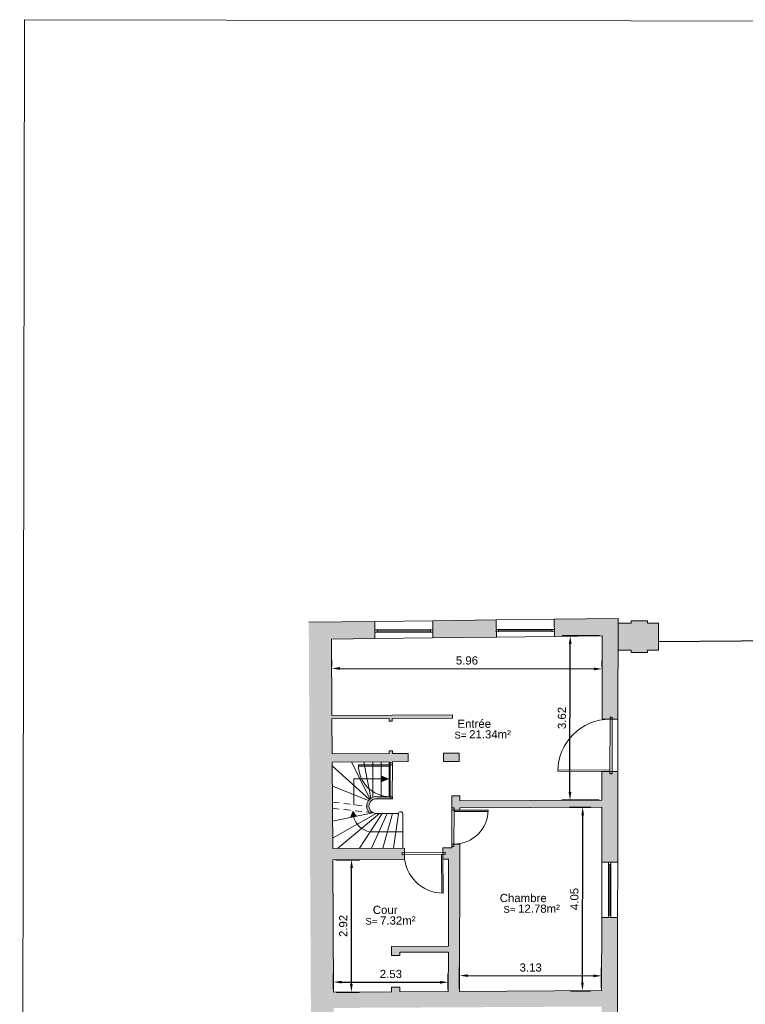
# Model space of a CAD drawing. Header units: metres. Extents: x -40 to 52, y -191 to 168.
# Tile 15 of 32: x -39 to -23, y -77 to -55. Entities that reach past the tile are written whole.
import ezdxf
from ezdxf.enums import TextEntityAlignment as Align

# ---------------------------------------------------------------- set-up
doc = ezdxf.new("R2010")
doc.units = ezdxf.units.M
doc.header["$LTSCALE"] = 2
doc.linetypes.add('Chemin', pattern=[0.5, 0.3, -0.2])
for name, color, linetype, lineweight in [('Cotation', 8, 'Continuous', 13), ('Escalier', 8, 'Continuous', 18), ('Etiq_Affectation', 7, 'Continuous', 18), ('Etiq_Surface', 7, 'Continuous', 18), ('Etiquette', 6, 'Continuous', 18), ('Hachures', 8, 'Continuous', 9), ('Menuiserie', 1, 'Continuous', 18), ('Menuiserie_cps', 7, 'Continuous', 18), ('Mur_coupe', 7, 'Continuous', 18), ('Mur_vu', 8, 'Continuous', 18)]:
    doc.layers.add(name, color=color, linetype=linetype, lineweight=lineweight)
for name, color, linetype, lineweight, plot in [('Etiq_Adresse', 6, 'Continuous', 18, False), ('Etiq_Mesure_ou_non', 6, 'Continuous', 18, False), ('Etiq_Num_appart', 6, 'Continuous', 18, False), ('Etiq_Num_lot', 6, 'Continuous', 18, False), ('Etiq_Typologie', 6, 'Continuous', 18, False), ('Menuiserie_seuil', 8, 'Continuous', 18, False)]:
    doc.layers.add(name, color=color, linetype=linetype, lineweight=lineweight, plot=plot)
doc.layers.add('Ferronneries', color=34, linetype='Continuous')
doc.styles.get("Standard").update_dxf_attribs({"font": 'arial.ttf'})
doc.dimstyles.get("Standard").update_dxf_attribs({"dimtxt": 0.18, "dimasz": 0.18, "dimexe": 0.18, "dimexo": 0.0625, "dimgap": 0.09, "dimtad": 1, "dimzin": 0, "dimdsep": 46, "dimtxsty": 'Standard', "dimcen": 0.09, "dimadec": 0, "dimazin": 0, "dimtfac": 1, "dimtdec": 4, "dimtofl": 0, "dimtmove": 0, "dimatfit": 3, "dimfxl": 0, "dimtolj": 1, "dimtzin": 0, "dimarcsym": 0})

# ---------------------------------------------------------------- blocks, each defined once
blk = doc.blocks.new('Porte_Simple_Droite_70')
at = {"layer": 'Menuiserie_cps', "color": 1, "lineweight": 9}
for points in [[(0, 0), (0, 0.7)], [(0.03, 0.7), (0.03, 0), (0, 0)]]:
    blk.add_lwpolyline(points, dxfattribs=at)
at = {"layer": 'Menuiserie_cps', "lineweight": 9}
blk.add_arc((0, 0), 0.7, 0, 90, dxfattribs=at)
at = {"layer": 'Menuiserie_seuil'}
blk.add_lwpolyline([(-0.05, 0), (0.75, 0), (0.75, -0.05), (-0.05, -0.05)], close=True, dxfattribs=at)
blk = doc.blocks.new('Porte_Simple_Droite_75')
at = {"layer": 'Menuiserie_cps', "color": 1, "lineweight": 9}
for points in [[(0, 0), (0, 0.75)], [(0.03, 0.75), (0.03, 0), (0, 0)]]:
    blk.add_lwpolyline(points, dxfattribs=at)
at = {"layer": 'Menuiserie_cps', "lineweight": 9}
blk.add_arc((0, 0), 0.75, 0, 90, dxfattribs=at)
at = {"layer": 'Menuiserie_seuil'}
blk.add_lwpolyline([(-0.05, 0), (0.8, 0), (0.8, -0.05), (-0.05, -0.05)], close=True, dxfattribs=at)
blk = doc.blocks.new('Porte_Simple_Droite_85')
at = {"layer": 'Menuiserie_cps', "color": 1, "lineweight": 9}
for points in [[(0, 0), (0, 0.85)], [(0.03, 0.85), (0.03, 0), (0, 0)]]:
    blk.add_lwpolyline(points, dxfattribs=at)
at = {"layer": 'Menuiserie_cps', "lineweight": 9}
blk.add_arc((0, 0), 0.85, 0, 90, dxfattribs=at)
at = {"layer": 'Menuiserie_seuil'}
blk.add_lwpolyline([(-0.05, 0), (0.9, 0), (0.9, -0.05), (-0.05, -0.05)], close=True, dxfattribs=at)
blk = doc.blocks.new('Fenetre_128')
blk.add_lwpolyline([(0.05, 0.05), (0.05, 0), (0, 0), (0, 0.05), (1.28, 0.05), (1.28, 0), (1.23, 0), (1.23, 0.05), (1.23, 0.025), (0.05, 0.025), (0.05, 0), (1.23, 0)])
blk = doc.blocks.new('Porte_Simple_Droite_115')
at = {"layer": 'Menuiserie_cps', "color": 1, "lineweight": 9}
for points in [[(0, 0), (0, 1.15)], [(0.03, 1.15), (0.03, 0), (0, 0)]]:
    blk.add_lwpolyline(points, dxfattribs=at)
at = {"layer": 'Menuiserie_cps', "lineweight": 9}
blk.add_arc((0, 0), 1.15, 0, 90, dxfattribs=at)
at = {"layer": 'Menuiserie_seuil'}
blk.add_lwpolyline([(-0.05, 0), (1.2, 0), (1.2, -0.05), (-0.05, -0.05)], close=True, dxfattribs=at)
blk = doc.blocks.new('Fenetre_122')
blk.add_lwpolyline([(0.05, 0.05), (0.05, 0), (0, 0), (0, 0.05), (1.22, 0.05), (1.22, 0), (1.17, 0), (1.17, 0.05), (1.17, 0.025), (0.05, 0.025), (0.05, 0), (1.17, 0)])
blk = doc.blocks.new('Etiquette_Copro')
at = {"layer": 'Etiq_Adresse'}
blk.add_attdef('ADRESSE', text='', height=0.16, rotation=360, dxfattribs=at).set_placement((0.003, -0.655), align=Align.CENTER)
at = {"layer": 'Etiq_Affectation'}
blk.add_attdef('AFFECTATION', text='', height=0.16, rotation=360, dxfattribs=at).set_placement((0, 0), align=Align.CENTER)
at = {"layer": 'Etiq_Mesure_ou_non'}
blk.add_attdef('MESURE', text='', height=0.16, rotation=360, dxfattribs=at).set_placement((0, 0.686), align=Align.CENTER)
at = {"layer": 'Etiq_Num_appart'}
blk.add_attdef('NUMERO_APPARTEMENT', text='', height=0.16, rotation=360, dxfattribs=at).set_placement((0.003, -0.455), align=Align.CENTER)
at = {"layer": 'Etiq_Num_lot', "width": 0.7}
blk.add_attdef('NUMERO_LOT', text='', height=0.4, rotation=360, dxfattribs=at).set_placement((0, 0.227), align=Align.CENTER)
at = {"layer": 'Etiq_Surface'}
blk.add_text('S=', height=0.15, rotation=360, dxfattribs=at).set_placement((-0.435, -0.237))
blk.add_attdef('SURFACE', text='', height=0.15, rotation=360, dxfattribs=at).set_placement((-0.112, -0.287), align=Align.BOTTOM_LEFT)
at = {"layer": 'Etiq_Typologie'}
blk.add_attdef('TYPOLOGIE', text='', height=0.16, rotation=360, dxfattribs=at).set_placement((0.003, -0.855), align=Align.CENTER)
blk = doc.blocks.new('*D144')
at = {"layer": 'Cotation', "color": 0, "linetype": 'ByBlock', "lineweight": -2, "transparency": 16777216}
for p, q in [((-29.787, -76.826), (-29.787, -76.36)), ((-26.657, -76.809), (-26.656, -76.365)), ((-29.607, -76.54), (-26.836, -76.545))]:
    blk.add_line(p, q, dxfattribs=at)
at = {"layer": 'Cotation', "color": 0, "transparency": 16777216}
for points in [[(-29.607, -76.51), (-29.607, -76.57), (-29.787, -76.54)], [(-26.836, -76.515), (-26.836, -76.575), (-26.656, -76.545)]]:
    blk.add_solid(points, dxfattribs=at)
at = {"layer": 'Defpoints', "color": 0, "transparency": 16777216}
for p in [(-26.656, -76.545), (-29.788, -76.889), (-26.657, -76.872)]:
    blk.add_point(p, dxfattribs=at)
at = {"layer": 'Cotation', "color": 11, "transparency": 16777216, "insert": (-28.221, -76.363), "char_height": 0.18, "attachment_point": 5, "rotation": 359.9026}
blk.add_mtext('\\A1;3.13', dxfattribs=at)
blk = doc.blocks.new('*D145')
at = {"layer": 'Cotation', "color": 0, "linetype": 'ByBlock', "lineweight": -2, "transparency": 16777216}
for p, q in [((-27.363, -72.826), (-26.894, -72.827)), ((-27.08, -76.696), (-27.074, -73.006)), ((-27.34, -76.876), (-26.901, -76.876))]:
    blk.add_line(p, q, dxfattribs=at)
at = {"layer": 'Cotation', "color": 0, "transparency": 16777216}
for points in [[(-27.104, -73.006), (-27.044, -73.006), (-27.074, -72.826)], [(-27.11, -76.696), (-27.05, -76.696), (-27.081, -76.876)]]:
    blk.add_solid(points, dxfattribs=at)
at = {"layer": 'Defpoints', "color": 0, "transparency": 16777216}
for p in [(-27.425, -72.826), (-27.074, -72.826), (-27.403, -76.876)]:
    blk.add_point(p, dxfattribs=at)
at = {"layer": 'Cotation', "color": 11, "transparency": 16777216, "insert": (-27.257, -74.851), "char_height": 0.18, "attachment_point": 5, "rotation": 89.9026}
blk.add_mtext('\\A1;4.05', dxfattribs=at)
blk = doc.blocks.new('*D146')
at = {"layer": 'Cotation', "color": 0, "linetype": 'ByBlock', "lineweight": -2, "transparency": 16777216}
for p, q in [((-32.522, -73.984), (-31.99, -73.985)), ((-32.175, -76.725), (-32.17, -74.165)), ((-32.506, -76.904), (-31.995, -76.905))]:
    blk.add_line(p, q, dxfattribs=at)
at = {"layer": 'Cotation', "color": 0, "transparency": 16777216}
for points in [[(-32.2, -74.165), (-32.14, -74.165), (-32.17, -73.985)], [(-32.205, -76.725), (-32.145, -76.725), (-32.175, -76.905)]]:
    blk.add_solid(points, dxfattribs=at)
at = {"layer": 'Defpoints', "color": 0, "transparency": 16777216}
for p in [(-32.585, -73.984), (-32.17, -73.985), (-32.569, -76.904)]:
    blk.add_point(p, dxfattribs=at)
at = {"layer": 'Cotation', "color": 11, "transparency": 16777216, "insert": (-32.353, -75.445), "char_height": 0.18, "attachment_point": 5, "rotation": 89.9026}
blk.add_mtext('\\A1;2.92', dxfattribs=at)
blk = doc.blocks.new('*D147')
at = {"layer": 'Cotation', "color": 0, "linetype": 'ByBlock', "lineweight": -2, "transparency": 16777216}
for p, q in [((-32.569, -76.842), (-32.568, -76.503)), ((-30.037, -76.846), (-30.037, -76.508)), ((-32.388, -76.684), (-30.217, -76.687))]:
    blk.add_line(p, q, dxfattribs=at)
at = {"layer": 'Cotation', "color": 0, "transparency": 16777216}
for points in [[(-32.388, -76.654), (-32.389, -76.714), (-32.568, -76.683)], [(-30.217, -76.657), (-30.217, -76.717), (-30.037, -76.688)]]:
    blk.add_solid(points, dxfattribs=at)
at = {"layer": 'Defpoints', "color": 0, "transparency": 16777216}
for p in [(-30.037, -76.688), (-32.569, -76.904), (-30.038, -76.908)]:
    blk.add_point(p, dxfattribs=at)
at = {"layer": 'Cotation', "color": 11, "transparency": 16777216, "insert": (-31.303, -76.505), "char_height": 0.18, "attachment_point": 5, "rotation": 359.9026}
blk.add_mtext('\\A1;2.53', dxfattribs=at)
blk = doc.blocks.new('*D148')
at = {"layer": 'Cotation', "color": 0, "linetype": 'ByBlock', "lineweight": -2, "transparency": 16777216}
for p, q in [((-26.706, -69.049), (-27.529, -69.048)), ((-27.355, -72.49), (-27.349, -69.228)), ((-26.712, -72.671), (-27.535, -72.67))]:
    blk.add_line(p, q, dxfattribs=at)
at = {"layer": 'Cotation', "color": 0, "transparency": 16777216}
for points in [[(-27.379, -69.228), (-27.319, -69.228), (-27.349, -69.048)], [(-27.385, -72.49), (-27.325, -72.49), (-27.355, -72.67)]]:
    blk.add_solid(points, dxfattribs=at)
at = {"layer": 'Defpoints', "color": 0, "transparency": 16777216}
for p in [(-27.349, -69.048), (-26.643, -69.049), (-26.65, -72.672)]:
    blk.add_point(p, dxfattribs=at)
at = {"layer": 'Cotation', "color": 11, "transparency": 16777216, "insert": (-27.532, -70.859), "char_height": 0.18, "attachment_point": 5, "rotation": 89.9026}
blk.add_mtext('\\A1;3.62', dxfattribs=at)
blk = doc.blocks.new('*D149')
at = {"layer": 'Cotation', "color": 0, "linetype": 'ByBlock', "lineweight": -2, "transparency": 16777216}
for p, q in [((-32.608, -69.718), (-32.608, -69.586)), ((-26.645, -69.728), (-26.644, -69.596)), ((-32.428, -69.766), (-26.825, -69.776))]:
    blk.add_line(p, q, dxfattribs=at)
at = {"layer": 'Cotation', "color": 0, "transparency": 16777216}
for points in [[(-32.428, -69.736), (-32.428, -69.796), (-32.608, -69.766)], [(-26.825, -69.746), (-26.825, -69.806), (-26.645, -69.776)]]:
    blk.add_solid(points, dxfattribs=at)
at = {"layer": 'Defpoints', "color": 0, "transparency": 16777216}
for p in [(-32.608, -69.781), (-26.645, -69.776), (-26.645, -69.791)]:
    blk.add_point(p, dxfattribs=at)
at = {"layer": 'Cotation', "color": 11, "transparency": 16777216, "insert": (-29.626, -69.591), "char_height": 0.18, "attachment_point": 5, "rotation": 359.9026}
blk.add_mtext('\\A1;5.96', dxfattribs=at)

msp = doc.modelspace()

# ---------------------------------------------------------------- hatches: boundary and pattern name
at = {"layer": 'Hachures'}
h = msp.add_hatch(color=256, dxfattribs=at)
h.dxf.hatch_style = 1
h.paths.add_polyline_path([(-30.011, -80.86), (-32.547, -80.874), (-32.567, -77.254), (-26.657, -77.222), (-26.659, -78.197), (-26.309, -78.197), (-26.304, -75.257), (-26.654, -75.257), (-26.657, -76.872), (-29.788, -76.889), (-29.782, -73.639), (-29.962, -73.64), (-29.962, -73.72), (-30.155, -73.721), (-30.155, -73.971), (-30.033, -73.97), (-30.036, -75.89), (-31.286, -75.897), (-31.286, -76.097), (-31.106, -76.096), (-31.106, -76.026), (-30.036, -76.02), (-30.038, -76.89), (-31.108, -76.896), (-31.107, -76.796), (-31.287, -76.797), (-31.288, -76.897), (-32.569, -76.904), (-32.585, -73.984), (-31.005, -73.976), (-31.005, -73.726), (-32.586, -73.734), (-32.597, -71.831), (-31.34, -71.824), (-31.34, -71.894), (-31.27, -71.894), (-31.27, -71.824), (-30.919, -71.822), (-30.92, -71.642), (-31.27, -71.644), (-31.27, -71.584), (-31.34, -71.584), (-31.34, -71.644), (-32.598, -71.651), (-32.602, -70.875), (-31.344, -70.869), (-31.344, -70.929), (-31.274, -70.928), (-31.274, -70.868), (-29.947, -70.861), (-29.947, -70.791), (-32.602, -70.805), (-32.612, -69.119), (-31.658, -69.108), (-31.66, -68.728), (-33.114, -68.745), (-32.996, -90.056), (-32.99, -91.267), (-33.014, -105.82), (-32.514, -105.821), (-32.496, -95.128), (-31.479, -95.13), (-31.479, -95.2), (-31.229, -95.2), (-31.228, -94.85), (-32.47, -94.848), (-32.494, -90.453), (-32.097, -90.454), (-32.097, -90.331), (-28.438, -90.337), (-28.438, -90.237), (-32.097, -90.231), (-32.097, -90.054), (-32.496, -90.053), (-32.545, -81.224), (-30.009, -81.21)])
h = msp.add_hatch(color=256, dxfattribs=at)
h.dxf.hatch_style = 1
h.paths.add_polyline_path([(-28.98, -68.697), (-30.38, -68.713), (-30.378, -69.093), (-28.978, -69.077)])
h = msp.add_hatch(color=256, dxfattribs=at)
h.dxf.hatch_style = 1
h.paths.add_polyline_path([(-26.293, -68.665), (-27.7, -68.682), (-27.699, -69.062), (-26.643, -69.049), (-26.647, -70.887), (-26.297, -70.887)])
h = msp.add_hatch(color=256, dxfattribs=at)
h.dxf.hatch_style = 1
h.paths.add_polyline_path([(-25.402, -68.766), (-25.642, -68.766), (-25.642, -68.716), (-26.002, -68.715), (-26.002, -68.765), (-26.293, -68.765), (-26.294, -69.365), (-26.003, -69.365), (-26.003, -69.415), (-25.643, -69.416), (-25.643, -69.366), (-25.403, -69.366)])
h = msp.add_hatch(color=256, dxfattribs=at)
h.dxf.hatch_style = 1
h.paths.add_polyline_path([(-29.796, -71.636), (-30.146, -71.638), (-30.145, -71.818), (-29.795, -71.816)])
h = msp.add_hatch(color=256, dxfattribs=at)
h.dxf.hatch_style = 1
h.paths.add_polyline_path([(-26.299, -72.037), (-26.649, -72.037), (-26.65, -72.672), (-29.78, -72.689), (-29.78, -72.574), (-29.96, -72.575), (-29.961, -72.89), (-29.781, -72.889), (-29.781, -72.839), (-26.65, -72.822), (-26.652, -74.037), (-26.302, -74.037)])
h = msp.add_hatch(color=256, dxfattribs=at)
h.dxf.hatch_style = 1
h.paths.add_polyline_path([(-31.271, -72.594), (-31.609, -72.594, 0.663829), (-31.789, -72.937), (-31.699, -72.947, -0.753433), (-31.642, -72.643), (-31.271, -72.644)])

# ---------------------------------------------------------------- linework, layer by layer
at = {"layer": 'Escalier', "flags": 128}
for points in [[(-32.175, -71.829), (-31.765, -72.644)], [(-31.746, -72.63), (-31.896, -71.828)], [(-31.701, -72.606), (-31.7, -71.825)], [(-31.521, -72.594), (-31.52, -71.825)], [(-32.596, -71.916), (-31.775, -72.654)], [(-31.341, -72.594), (-31.34, -71.894)], [(-32.12, -72.772), (-32.119, -72.2), (-31.52, -72.201)], [(-32.594, -72.363), (-31.797, -72.68)], [(-32.59, -73.132), (-31.699, -72.947)], [(-31.627, -72.963), (-32.588, -73.506)], [(-31.556, -72.964), (-32.482, -73.734)], [(-31.495, -72.964), (-31.998, -73.731)], [(-31.388, -72.964), (-31.727, -73.73)], [(-31.27, -72.964), (-31.484, -73.728)], [(-31.137, -72.964), (-31.249, -73.727)], [(-31.042, -73.726), (-31.041, -72.964)]]:
    msp.add_lwpolyline(points, dxfattribs=at)
for points, format in [([(-31.52, -72.201, 0.15, 0, 0), (-31.341, -72.202, 0, 0, 0)], "xyseb"), ([(-32.125, -73.036, 0.15, 0, 0), (-32.14, -72.9, 0, 0, 0)], "xyseb"), ([(-31.041, -72.964, 0.809852), (-31.137, -72.964)], "xyb"), ([(-31.042, -73.37), (-31.76, -73.368, -0.294887), (-32.125, -73.036)], "xyb")]:
    msp.add_lwpolyline(points, format=format, dxfattribs=at)
at = {"layer": 'Escalier', "linetype": 'Chemin', "ltscale": 0.25, "flags": 128}
for points in [[(-32.592, -72.713), (-31.837, -72.807)], [(-32.591, -72.851), (-31.699, -72.947)]]:
    msp.add_lwpolyline(points, dxfattribs=at)
at = {"layer": 'Ferronneries', "flags": 128}
msp.add_lwpolyline([(-25.403, -69.169), (-22.672, -69.147)], dxfattribs=at)
at = {"layer": 'Menuiserie'}
msp.add_lwpolyline([(-39.487, -118.459), (5.063, -118.534), (5.17, -55.535), (-39.38, -55.459)], close=True, dxfattribs=at)
at = {"layer": 'Mur_coupe'}
for p, q in [((-31.271, -72.644), (-31.642, -72.643)), ((-31.271, -72.594), (-31.609, -72.594)), ((-31.271, -72.594), (-31.271, -72.644)), ((-31.137, -72.964), (-31.642, -72.963))]:
    msp.add_line(p, q, dxfattribs=at)
at = {"layer": 'Mur_coupe', "flags": 128}
for points in [[(-33.114, -68.745), (-31.66, -68.728)], [(-31.658, -69.108), (-31.66, -68.728)], [(-30.38, -68.713), (-28.98, -68.697)], [(-30.378, -69.093), (-30.38, -68.713)], [(-28.978, -69.077), (-28.98, -68.697)], [(-27.7, -68.682), (-26.293, -68.665), (-26.297, -70.887)], [(-27.699, -69.062), (-27.7, -68.682)], [(-26.002, -68.765), (-26.293, -68.765)], [(-25.642, -68.716), (-26.002, -68.715), (-26.002, -68.765)], [(-25.642, -68.716), (-25.642, -68.766)], [(-25.642, -68.766), (-25.402, -68.766)], [(-25.403, -69.366), (-25.402, -68.766)], [(-27.699, -69.062), (-26.643, -69.049)], [(-26.643, -69.049), (-26.647, -70.887)], [(-32.612, -69.119), (-31.658, -69.108)], [(-32.602, -70.805), (-32.612, -69.119)], [(-30.378, -69.093), (-28.978, -69.077)], [(-26.294, -69.365), (-26.003, -69.365)], [(-25.643, -69.416), (-26.003, -69.415), (-26.003, -69.365)], [(-25.643, -69.366), (-25.403, -69.366)], [(-25.643, -69.416), (-25.643, -69.366)], [(-29.947, -70.791), (-32.602, -70.805)], [(-31.344, -70.869), (-32.602, -70.875)], [(-32.598, -71.651), (-32.602, -70.875)], [(-31.344, -70.929), (-31.344, -70.869)], [(-31.274, -70.928), (-31.344, -70.929)], [(-29.947, -70.861), (-31.274, -70.868)], [(-31.274, -70.928), (-31.274, -70.868)], [(-29.947, -70.791), (-29.947, -70.861)], [(-26.297, -70.887), (-26.647, -70.887)], [(-31.34, -71.644), (-32.598, -71.651)], [(-31.34, -71.644), (-31.34, -71.584)], [(-31.27, -71.584), (-31.34, -71.584)], [(-31.27, -71.644), (-31.27, -71.584)], [(-30.92, -71.642), (-31.27, -71.644)], [(-30.92, -71.642), (-30.919, -71.822)], [(-30.146, -71.638), (-29.796, -71.636)], [(-30.146, -71.638), (-30.145, -71.818)], [(-29.796, -71.636), (-29.795, -71.816)], [(-31.34, -71.824), (-32.597, -71.831)], [(-32.586, -73.734), (-32.597, -71.831)], [(-31.34, -71.894), (-31.34, -71.824)], [(-30.919, -71.822), (-31.27, -71.824)], [(-31.27, -71.894), (-31.27, -71.824)], [(-30.145, -71.818), (-29.795, -71.816)], [(-31.27, -71.894), (-31.34, -71.894)], [(-26.649, -72.037), (-26.65, -72.672)], [(-26.299, -72.037), (-26.649, -72.037)], [(-26.299, -72.037), (-26.302, -74.037)], [(-29.961, -72.89), (-29.96, -72.575)], [(-29.78, -72.574), (-29.96, -72.575)], [(-29.78, -72.689), (-29.78, -72.574)], [(-26.65, -72.672), (-29.78, -72.689)], [(-29.781, -72.889), (-29.961, -72.89)], [(-26.65, -72.822), (-29.781, -72.839)], [(-29.781, -72.889), (-29.781, -72.839)], [(-26.65, -72.822), (-26.652, -74.037)], [(-31.005, -73.726), (-32.586, -73.734)], [(-31.005, -73.976), (-31.005, -73.726)], [(-29.962, -73.72), (-30.155, -73.721)], [(-30.155, -73.971), (-30.155, -73.721)], [(-29.782, -73.639), (-29.962, -73.64)], [(-29.962, -73.72), (-29.962, -73.64)], [(-29.788, -76.889), (-29.782, -73.639)], [(-31.005, -73.976), (-32.585, -73.984)], [(-32.569, -76.904), (-32.585, -73.984)], [(-30.033, -73.97), (-30.155, -73.971)], [(-30.036, -75.89), (-30.033, -73.97)], [(-26.302, -74.037), (-26.652, -74.037)], [(-26.654, -75.257), (-26.657, -76.872)], [(-26.304, -75.257), (-26.654, -75.257)], [(-26.304, -75.257), (-26.309, -78.197)], [(-30.036, -75.89), (-31.286, -75.897)], [(-31.286, -76.097), (-31.286, -75.897)], [(-31.106, -76.096), (-31.286, -76.097)], [(-30.035, -76.02), (-31.106, -76.026)], [(-31.106, -76.096), (-31.106, -76.026)], [(-30.038, -76.89), (-30.036, -76.02)], [(-31.288, -76.897), (-31.287, -76.797)], [(-31.107, -76.796), (-31.287, -76.797)], [(-31.108, -76.896), (-31.107, -76.796)], [(-31.288, -76.897), (-32.569, -76.904)], [(-30.038, -76.89), (-31.108, -76.896)], [(-26.657, -76.872), (-29.788, -76.889)]]:
    msp.add_lwpolyline(points, dxfattribs=at)
for points in [[(-31.789, -72.937, -0.663829), (-31.609, -72.594)], [(-31.642, -72.963, -0.909178), (-31.642, -72.643)]]:
    msp.add_lwpolyline(points, format="xyb", dxfattribs=at)
at = {"layer": 'Mur_vu', "flags": 128}
for points in [[(-31.66, -68.728), (-30.38, -68.713)], [(-28.98, -68.697), (-27.7, -68.682)], [(-31.658, -69.108), (-30.378, -69.093)], [(-28.978, -69.077), (-27.699, -69.062)], [(-26.297, -70.887), (-26.299, -72.037)], [(-26.652, -74.037), (-26.654, -75.257)], [(-26.302, -74.037), (-26.304, -75.257)]]:
    msp.add_lwpolyline(points, dxfattribs=at)

# ---------------------------------------------------------------- block references
at = {"layer": 'Etiquette'}
ref = msp.add_blockref('Etiquette_Copro', (-29.465, -71.075), dxfattribs=dict(at, rotation=359.9025560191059))
ref.add_attrib('AFFECTATION', 'Entrée', dxfattribs={"layer": 'Etiq_Affectation', "height": 0.18, "rotation": 359.9026}).set_placement((-29.465, -71.075), align=Align.CENTER)
ref.add_attrib('SURFACE', '21.34m²', dxfattribs={"layer": 'Etiq_Surface', "height": 0.18, "rotation": 359.9026}).set_placement((-29.578, -71.362), align=Align.BOTTOM_LEFT)
ref = msp.add_blockref('Etiquette_Copro', (-28.386, -74.919), dxfattribs=dict(at, rotation=359.9025560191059))
ref.add_attrib('AFFECTATION', 'Chambre', dxfattribs={"layer": 'Etiq_Affectation', "height": 0.18, "rotation": 359.9026}).set_placement((-28.386, -74.919), align=Align.CENTER)
ref.add_attrib('SURFACE', '12.78m²', dxfattribs={"layer": 'Etiq_Surface', "height": 0.18, "rotation": 359.9026}).set_placement((-28.498, -75.207), align=Align.BOTTOM_LEFT)
ref = msp.add_blockref('Etiquette_Copro', (-31.429, -75.181), dxfattribs=dict(at, rotation=359.9025560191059))
ref.add_attrib('AFFECTATION', 'Cour', dxfattribs={"layer": 'Etiq_Affectation', "height": 0.18, "rotation": 359.9026}).set_placement((-31.429, -75.181), align=Align.CENTER)
ref.add_attrib('SURFACE', '7.32m²', dxfattribs={"layer": 'Etiq_Surface', "height": 0.18, "rotation": 359.9026}).set_placement((-31.542, -75.468), align=Align.BOTTOM_LEFT)
at = {"layer": 'Menuiserie'}
for name, p, rotation in [('Fenetre_128', (-30.379, -68.913), 180.1977424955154), ('Fenetre_128', (-27.699, -68.904), 180.1977424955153), ('Porte_Simple_Droite_115', (-26.474, -72.037), 89.90255601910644), ('Porte_Simple_Droite_75', (-29.911, -72.89), 269.9025560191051), ('Porte_Simple_Droite_85', (-30.155, -73.871), 180.315788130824), ('Fenetre_122', (-26.502, -74.037), 269.9025560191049)]:
    msp.add_blockref(name, p, dxfattribs=dict(at, rotation=rotation))
at = {"layer": 'Menuiserie', "xscale": -1, "rotation": 89.90255601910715}
msp.add_blockref('Porte_Simple_Droite_70', (-31.32, -71.894), dxfattribs=at)

# ---------------------------------------------------------------- dimensions: what is measured, and where the dimension line sits
at = {"layer": 'Cotation'}
for base, p1, p2, angle, picture, middle in [((-27.349, -69.048), (-26.65, -72.672), (-26.643, -69.049), 89.9026, '*D148', (-27.532, -70.859)), ((-26.645, -69.776), (-32.608, -69.781), (-26.645, -69.791), 359.9026, '*D149', (-29.626, -69.591)), ((-27.074, -72.826), (-27.403, -76.876), (-27.425, -72.826), 89.9026, '*D145', (-27.257, -74.851)), ((-32.17, -73.985), (-32.569, -76.904), (-32.585, -73.984), 89.9026, '*D146', (-32.353, -75.445)), ((-30.037, -76.688), (-32.569, -76.904), (-30.038, -76.908), 359.9026, '*D147', (-31.303, -76.505)), ((-26.656, -76.545), (-29.788, -76.889), (-26.657, -76.872), 359.9026, '*D144', (-28.221, -76.363))]:
    dim = msp.add_linear_dim(base=base, p1=p1, p2=p2, angle=angle, dimstyle='Standard', override={"dimpost": '<>', "dimclrt": 11, "dimfxl": 5}, dxfattribs=at)
    dim.commit()
    dim.dimension.update_dxf_attribs({"geometry": picture, "text_midpoint": middle})

doc.saveas('drawing.dxf')
